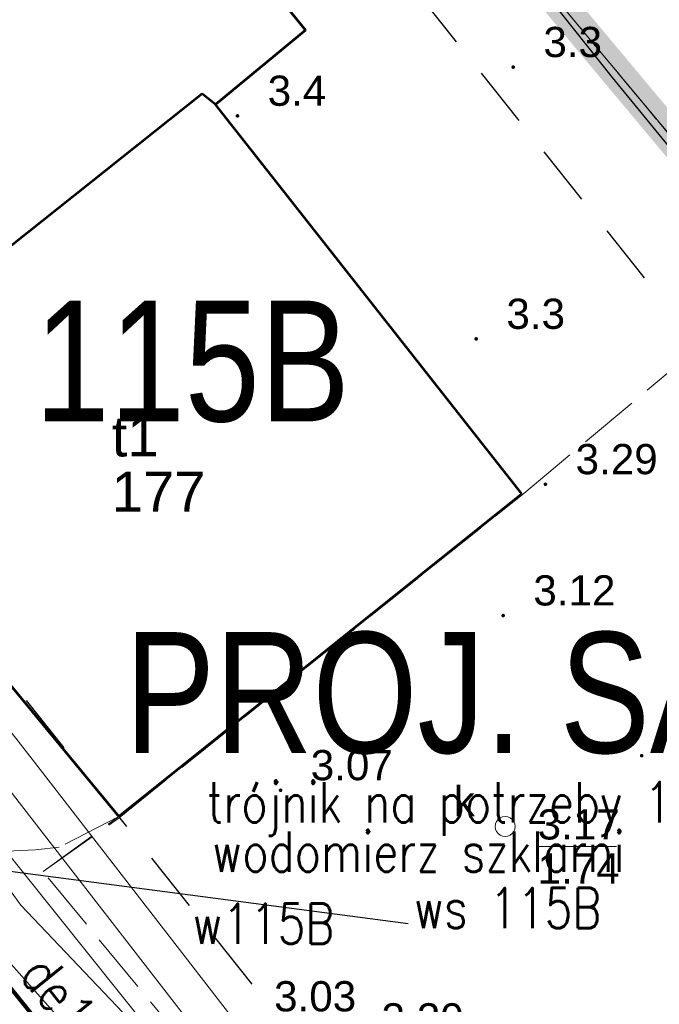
# Model space of a CAD drawing. Extents: x 5474185 to 5474933, y 5916077 to 5916824.
# Tile 219 of 256: x 5474629 to 5474645, y 5916385 to 5916410. Entities that reach past the tile are written whole.
import ezdxf
from ezdxf.enums import TextEntityAlignment as Align

# ---------------------------------------------------------------- set-up
doc = ezdxf.new("R2010")
doc.units = 0
for name, pattern in [('DASHDOT', [1, 0.5, -0.25, 0, -0.25]), ('PRZER1-1', [1, 0.5, -0.5]), ('PRZER3-1', [2, 1.5, -0.5]), ('PRZER3-2', [2.5, 1.5, -1])]:
    doc.linetypes.add(name, pattern=pattern)
for name, color, linetype in [('1-GRAN', 5, 'DASHDOT'), ('1-OPIS', 7, 'CONTINUOUS'), ('I-SCIANA', 12, 'CONTINUOUS'), ('is SZKLARNIA KRANY', 5, 'CONTINUOUS'), ('w_Opis_PZ_2', 7, 'CONTINUOUS')]:
    doc.layers.add(name, color=color, linetype=linetype)
for name, color, linetype, lineweight in [('GESBZO', 253, 'CONTINUOUS', 50), ('GESBZO_O', 253, 'CONTINUOUS', 50), ('GESDZI', 253, 'CONTINUOUS', 18), ('GESUZY', 253, 'CONTINUOUS', 18), ('GSLKOG', 253, 'CONTINUOUS', 35), ('GSPWPN', 253, 'CONTINUOUS', 13), ('GSPWPN_O', 253, 'CONTINUOUS', 13), ('GSPWPS', 253, 'CONTINUOUS', 13), ('GSPWPS_O', 253, 'CONTINUOUS', 13), ('GSSKOA', 253, 'CONTINUOUS', 18), ('GULCPR', 254, 'CONTINUOUS', 18), ('GULEPR', 254, 'CONTINUOUS', 18), ('GULWPR', 7, 'CONTINUOUS', 18), ('GUPIWZ', 253, 'CONTINUOUS', 18), ('GUPIWZ_O', 253, 'CONTINUOUS', 18), ('GUPKSD', 61, 'CONTINUOUS', 18), ('GUPPRZ_O', 40, 'CONTINUOUS', 18), ('IS HP zasięg', 251, 'CONTINUOUS', 20), ('IS opis', 7, 'CONTINUOUS', 20)]:
    doc.layers.add(name, color=color, linetype=linetype, lineweight=lineweight)
doc.styles.add('Arial', font='arial.ttf')
doc.styles.get("Standard").update_dxf_attribs({"font": 'simplex.shx'})
doc.styles.add('STYLE3', font='arial.ttf', dxfattribs={"width": 0.8})

msp = doc.modelspace()

# ---------------------------------------------------------------- hatches: boundary and pattern name
at = {"layer": 'GSPWPN'}
for points in [[(5474641.67, 5916408.315), (5474641.658353, 5916408.316533), (5474641.6475, 5916408.321029), (5474641.63818, 5916408.32818), (5474641.631029, 5916408.3375), (5474641.626533, 5916408.348353), (5474641.625, 5916408.36), (5474641.626533, 5916408.371647), (5474641.631029, 5916408.3825), (5474641.63818, 5916408.39182), (5474641.6475, 5916408.398971), (5474641.658353, 5916408.403467), (5474641.67, 5916408.405), (5474641.681647, 5916408.403467), (5474641.6925, 5916408.398971), (5474641.70182, 5916408.39182), (5474641.708971, 5916408.3825), (5474641.713467, 5916408.371647), (5474641.715, 5916408.36), (5474641.713467, 5916408.348353), (5474641.708971, 5916408.3375), (5474641.70182, 5916408.32818), (5474641.6925, 5916408.321029), (5474641.681647, 5916408.316533)], [(5474634.82, 5916407.105), (5474634.808353, 5916407.106533), (5474634.7975, 5916407.111029), (5474634.78818, 5916407.11818), (5474634.781029, 5916407.1275), (5474634.776533, 5916407.138353), (5474634.775, 5916407.15), (5474634.776533, 5916407.161647), (5474634.781029, 5916407.1725), (5474634.78818, 5916407.18182), (5474634.7975, 5916407.188971), (5474634.808353, 5916407.193467), (5474634.82, 5916407.195), (5474634.831647, 5916407.193467), (5474634.8425, 5916407.188971), (5474634.85182, 5916407.18182), (5474634.858971, 5916407.1725), (5474634.863467, 5916407.161647), (5474634.865, 5916407.15), (5474634.863467, 5916407.138353), (5474634.858971, 5916407.1275), (5474634.85182, 5916407.11818), (5474634.8425, 5916407.111029), (5474634.831647, 5916407.106533)], [(5474640.75, 5916401.565), (5474640.738353, 5916401.566533), (5474640.7275, 5916401.571029), (5474640.71818, 5916401.57818), (5474640.711029, 5916401.5875), (5474640.706533, 5916401.598353), (5474640.705, 5916401.61), (5474640.706533, 5916401.621647), (5474640.711029, 5916401.6325), (5474640.71818, 5916401.64182), (5474640.7275, 5916401.648971), (5474640.738353, 5916401.653467), (5474640.75, 5916401.655), (5474640.761647, 5916401.653467), (5474640.7725, 5916401.648971), (5474640.78182, 5916401.64182), (5474640.788971, 5916401.6325), (5474640.793467, 5916401.621647), (5474640.795, 5916401.61), (5474640.793467, 5916401.598353), (5474640.788971, 5916401.5875), (5474640.78182, 5916401.57818), (5474640.7725, 5916401.571029), (5474640.761647, 5916401.566533)]]:
    msp.add_hatch(color=256, dxfattribs=at).paths.add_polyline_path(points)
at = {"layer": 'GSPWPS'}
for points in [[(5474642.47, 5916397.955), (5474642.458353, 5916397.956533), (5474642.4475, 5916397.961029), (5474642.43818, 5916397.96818), (5474642.431029, 5916397.9775), (5474642.426533, 5916397.988353), (5474642.425, 5916398), (5474642.426533, 5916398.011647), (5474642.431029, 5916398.0225), (5474642.43818, 5916398.03182), (5474642.4475, 5916398.038971), (5474642.458353, 5916398.043467), (5474642.47, 5916398.045), (5474642.481647, 5916398.043467), (5474642.4925, 5916398.038971), (5474642.50182, 5916398.03182), (5474642.508971, 5916398.0225), (5474642.513467, 5916398.011647), (5474642.515, 5916398), (5474642.513467, 5916397.988353), (5474642.508971, 5916397.9775), (5474642.50182, 5916397.96818), (5474642.4925, 5916397.961029), (5474642.481647, 5916397.956533)], [(5474641.42, 5916394.695), (5474641.408353, 5916394.696533), (5474641.3975, 5916394.701029), (5474641.38818, 5916394.70818), (5474641.381029, 5916394.7175), (5474641.376533, 5916394.728353), (5474641.375, 5916394.74), (5474641.376533, 5916394.751647), (5474641.381029, 5916394.7625), (5474641.38818, 5916394.77182), (5474641.3975, 5916394.778971), (5474641.408353, 5916394.783467), (5474641.42, 5916394.785), (5474641.431647, 5916394.783467), (5474641.4425, 5916394.778971), (5474641.45182, 5916394.77182), (5474641.458971, 5916394.7625), (5474641.463467, 5916394.751647), (5474641.465, 5916394.74), (5474641.463467, 5916394.728353), (5474641.458971, 5916394.7175), (5474641.45182, 5916394.70818), (5474641.4425, 5916394.701029), (5474641.431647, 5916394.696533)], [(5474644.86, 5916391.215), (5474644.848353, 5916391.216533), (5474644.8375, 5916391.221029), (5474644.82818, 5916391.22818), (5474644.821029, 5916391.2375), (5474644.816533, 5916391.248353), (5474644.815, 5916391.26), (5474644.816533, 5916391.271647), (5474644.821029, 5916391.2825), (5474644.82818, 5916391.29182), (5474644.8375, 5916391.298971), (5474644.848353, 5916391.303467), (5474644.86, 5916391.305), (5474644.871647, 5916391.303467), (5474644.8825, 5916391.298971), (5474644.89182, 5916391.29182), (5474644.898971, 5916391.2825), (5474644.903467, 5916391.271647), (5474644.905, 5916391.26), (5474644.903467, 5916391.248353), (5474644.898971, 5916391.2375), (5474644.89182, 5916391.22818), (5474644.8825, 5916391.221029), (5474644.871647, 5916391.216533)], [(5474635.89, 5916390.355), (5474635.878353, 5916390.356533), (5474635.8675, 5916390.361029), (5474635.85818, 5916390.36818), (5474635.851029, 5916390.3775), (5474635.846533, 5916390.388353), (5474635.845, 5916390.4), (5474635.846533, 5916390.411647), (5474635.851029, 5916390.4225), (5474635.85818, 5916390.43182), (5474635.8675, 5916390.438971), (5474635.878353, 5916390.443467), (5474635.89, 5916390.445), (5474635.901647, 5916390.443467), (5474635.9125, 5916390.438971), (5474635.92182, 5916390.43182), (5474635.928971, 5916390.4225), (5474635.933467, 5916390.411647), (5474635.935, 5916390.4), (5474635.933467, 5916390.388353), (5474635.928971, 5916390.3775), (5474635.92182, 5916390.36818), (5474635.9125, 5916390.361029), (5474635.901647, 5916390.356533)]]:
    msp.add_hatch(color=256, dxfattribs=at).paths.add_polyline_path(points)

# ---------------------------------------------------------------- linework, layer by layer
at = {"layer": '1-GRAN', "ltscale": 5, "const_width": 0.8, "elevation": 10.18}
msp.add_lwpolyline([(5474735.59, 5916295.78), (5474731.225, 5916301.37), (5474726.86, 5916306.96), (5474725.77, 5916305.39), (5474703.58, 5916333.12), (5474701.74, 5916331.62), (5474677.44, 5916362.23), (5474676.63, 5916366.83), (5474671.32, 5916373.56), (5474670.75, 5916377.23), (5474668.45, 5916379.86), (5474653.79, 5916398.05), (5474650.99, 5916400.16), (5474640.015, 5916413.29), (5474601.225, 5916459.83), (5474599.14, 5916462.32), (5474597.96, 5916464.18), (5474593.86, 5916465.7), (5474587.49, 5916468.01), (5474584.84, 5916471.31), (5474583.4, 5916473.15), (5474572.445, 5916486.895), (5474461.94, 5916622.65)], dxfattribs=at)
at = {"layer": 'GESBZO', "linetype": 'Continuous', "lineweight": 53}
for p, q in [((5474632.6, 5916414.13, 10.18), (5474636.51, 5916409.28, 10.18)), ((5474636.51, 5916409.28, 10.18), (5474634.27, 5916407.43, 10.18)), ((5474633.94, 5916407.7, 10.18), (5474623.84, 5916399.66, 10.18)), ((5474633.94, 5916407.7, 10.18), (5474623.84, 5916399.66, 10.18)), ((5474634.27, 5916407.43, 10.18), (5474633.94, 5916407.7, 10.18)), ((5474634.27, 5916407.43, 10.18), (5474633.94, 5916407.7, 10.18)), ((5474641.88, 5916397.76, 10.18), (5474634.27, 5916407.43, 10.18)), ((5474623.97, 5916399.32, 10.18), (5474631.87, 5916389.75, 10.18)), ((5474631.87, 5916389.75, 10.18), (5474641.88, 5916397.76, 10.18))]:
    msp.add_line(p, q, dxfattribs=at)
at = {"layer": 'GESDZI', "linetype": 'Continuous', "lineweight": 13}
for p, q in [((5474650.99, 5916400.16, 10.22), (5474599.14, 5916462.32, 10.22)), ((5474599.14, 5916462.32, 10.22), (5474650.99, 5916400.16, 10.22))]:
    msp.add_line(p, q, dxfattribs=at)
at = {"layer": 'GESUZY', "linetype": 'PRZER1-1', "lineweight": 13}
for p, q in [((5474650.99, 5916400.16, 10.08), (5474599.14, 5916462.32, 10.08)), ((5474599.14, 5916462.32, 10.08), (5474650.99, 5916400.16, 10.08))]:
    msp.add_line(p, q, dxfattribs=at)
at = {"layer": 'GSLKOG', "linetype": 'Continuous', "lineweight": 30}
for p, q in [((5474644.14, 5916408.1, 10.18), (5474635.89, 5916418.48, 10.18)), ((5474648.25, 5916403.06, 10.18), (5474644.14, 5916408.1, 10.18))]:
    msp.add_line(p, q, dxfattribs=at)
at = {"layer": 'GSSKOA', "linetype": 'PRZER3-1', "lineweight": 13}
for p, q in [((5474641.93, 5916397.77, 10.18), (5474648.25, 5916403.06, 10.18)), ((5474631.88, 5916389.72, 10.18), (5474641.93, 5916397.77, 10.18)), ((5474629.99, 5916388.38, 10.18), (5474631.87, 5916389.75, 10.18)), ((5474629.99, 5916388.38, 10.18), (5474631.88, 5916389.72, 10.18)), ((5474631.87, 5916389.75, 10.18), (5474630.39, 5916388.99, 10.18)), ((5474629.8, 5916388.92, 10.18), (5474628.9, 5916388.88, 10.18)), ((5474630.39, 5916388.99, 10.18), (5474629.8, 5916388.92, 10.18)), ((5474636.16, 5916380.9, 10.18), (5474629.99, 5916388.38, 10.18)), ((5474636.16, 5916380.9, 10.18), (5474629.99, 5916388.38, 10.18))]:
    msp.add_line(p, q, dxfattribs=at)
at = {"layer": 'GULCPR', "linetype": 'Continuous', "lineweight": 13}
for p, q in [((5474629.72, 5916391.17, 10.14), (5474617.29, 5916407.09, 10.14)), ((5474659.27, 5916353.06, 10.14), (5474629.72, 5916391.17, 10.14)), ((5474658.55, 5916352.49, 10.14), (5474629, 5916390.61, 10.14))]:
    msp.add_line(p, q, dxfattribs=at)
at = {"layer": 'GULEPR', "linetype": 'Continuous', "lineweight": 13}
for p, q in [((5474629.44, 5916387.55, 10.14), (5474624.19, 5916394.71, 10.14)), ((5474651.31, 5916361.17, 10.14), (5474625.78, 5916392.99, 10.14)), ((5474636.34, 5916380.3, 10.14), (5474629.44, 5916387.55, 10.14))]:
    msp.add_line(p, q, dxfattribs=at)
at = {"layer": 'GULWPR', "linetype": 'Continuous', "lineweight": 13}
msp.add_line((5474634.83, 5916379.77, 10.14), (5474628.53, 5916386.83, 10.14), dxfattribs=at)
at = {"layer": 'GUPIWZ', "elevation": 10.18, "flags": 128}
msp.add_lwpolyline([(5474641.47, 5916389.75), (5474641.534705, 5916389.741481), (5474641.595, 5916389.716506), (5474641.646777, 5916389.676777), (5474641.686506, 5916389.625), (5474641.711481, 5916389.564705), (5474641.72, 5916389.5), (5474641.711481, 5916389.435295), (5474641.686506, 5916389.375), (5474641.646777, 5916389.323223), (5474641.595, 5916389.283494), (5474641.534705, 5916389.258519), (5474641.47, 5916389.25), (5474641.405295, 5916389.258519), (5474641.345, 5916389.283494), (5474641.293223, 5916389.323223), (5474641.253494, 5916389.375), (5474641.228519, 5916389.435295), (5474641.22, 5916389.5), (5474641.228519, 5916389.564705), (5474641.253494, 5916389.625), (5474641.293223, 5916389.676777), (5474641.345, 5916389.716506), (5474641.405295, 5916389.741481), (5474641.47, 5916389.75)], close=True, dxfattribs=at)
at = {"layer": 'GUPKSD', "elevation": 10.16, "flags": 128}
msp.add_lwpolyline([(5474641.47, 5916389.75), (5474641.534705, 5916389.741481), (5474641.595, 5916389.716506), (5474641.646777, 5916389.676777), (5474641.686506, 5916389.625), (5474641.711481, 5916389.564705), (5474641.72, 5916389.5), (5474641.711481, 5916389.435295), (5474641.686506, 5916389.375), (5474641.646777, 5916389.323223), (5474641.595, 5916389.283494), (5474641.534705, 5916389.258519), (5474641.47, 5916389.25), (5474641.405295, 5916389.258519), (5474641.345, 5916389.283494), (5474641.293223, 5916389.323223), (5474641.253494, 5916389.375), (5474641.228519, 5916389.435295), (5474641.22, 5916389.5), (5474641.228519, 5916389.564705), (5474641.253494, 5916389.625), (5474641.293223, 5916389.676777), (5474641.345, 5916389.716506), (5474641.405295, 5916389.741481), (5474641.47, 5916389.75)], close=True, dxfattribs=at)
at = {"layer": 'GUPPRZ_O', "linetype": 'Continuous', "lineweight": 13, "elevation": 10.8, "flags": 128}
msp.add_lwpolyline([(5474642.275889, 5916389.005929), (5474644.235889, 5916389.005929)], dxfattribs=at)
at = {"layer": 'I-SCIANA', "linetype": 'PRZER3-2', "elevation": 10.18}
msp.add_lwpolyline([(5474634.646984, 5916416.030614), (5474660.502339, 5916383.565876), (5474646.088164, 5916371.897258), (5474620.158953, 5916404.454732)], close=True, dxfattribs=at)
msp.add_lwpolyline([(5474634.646984, 5916416.030614), (5474660.502339, 5916383.565876), (5474646.088164, 5916371.897258), (5474620.158953, 5916404.454732)], close=True, dxfattribs=at)
at = {"layer": 'IS HP zasięg', "lineweight": 15, "ltscale": 0.7}
msp.add_circle((5474657.383907, 5916363.309527, 10.18), 75, dxfattribs=at)
at = {"layer": 'is SZKLARNIA KRANY', "lineweight": 80, "ltscale": 0.7}
msp.add_line((5474583.151718, 5916442.169964, 10.14), (5474646.361388, 5916364.33788, 10.14), dxfattribs=at)
at = {"layer": 'w_Opis_PZ_2'}
msp.add_line((5474627.547469, 5916388.604351, 13.08977), (5474639.056549, 5916387.088426, -14.368695), dxfattribs=at)

# ---------------------------------------------------------------- texts
at = {"layer": '1-OPIS', "style": 'STYLE3', "width": 0.8}
msp.add_text('PROJ. SALA GIMNASTYCZNA', height=3, dxfattribs=at).set_placement((5474632.026156, 5916391.328875, -160.925984))
at = {"layer": 'GESBZO_O', "linetype": 'Continuous', "lineweight": 0, "style": 'Arial'}
msp.add_text('t1', height=1, dxfattribs=at).set_placement((5474632.86, 5916398.691238, 10.8), align=Align.RIGHT)
msp.add_text('177', height=1, dxfattribs=at).set_placement((5474632.86, 5916397.316238, 10.8), align=Align.CENTER)
at = {"layer": 'GSPWPN_O', "linetype": 'Continuous', "lineweight": 0, "style": 'Arial'}
for s, p in [('3.3', (5474642.42, 5916408.61, 10.8)), ('3.4', (5474635.57, 5916407.4, 10.8)), ('3.3', (5474641.5, 5916401.86, 10.8))]:
    msp.add_text(s, height=0.75, dxfattribs=at).set_placement(p)
at = {"layer": 'GSPWPS_O', "linetype": 'Continuous', "lineweight": 0, "style": 'Arial'}
for s, p in [('3.29', (5474643.22, 5916398.25, 10.8)), ('3.12', (5474642.17, 5916394.99, 10.8)), ('3.07', (5474636.64, 5916390.65, 10.8)), ('3.03', (5474635.73, 5916384.91, 10.8))]:
    msp.add_text(s, height=0.75, dxfattribs=at).set_placement(p)
at = {"layer": 'GUPIWZ_O', "linetype": 'Continuous', "lineweight": 0, "style": 'Arial'}
msp.add_text('k', height=0.75, dxfattribs=at).set_placement((5474640.72, 5916389.75, 10.8), align=Align.RIGHT)
at = {"layer": 'GUPPRZ_O', "linetype": 'Continuous', "lineweight": 0, "style": 'Arial'}
for s, p in [('3.17', (5474642.275889, 5916389.178429, 10.8)), ('1.74', (5474642.275889, 5916388.083429, 10.8)), ('3.20', (5474638.400289, 5916384.361469, 10.8))]:
    msp.add_text(s, height=0.75, dxfattribs=at).set_placement(p)
at = {"layer": 'IS opis', "style": 'STYLE3', "width": 0.8}
msp.add_text('115B', height=3, dxfattribs=at).set_placement((5474629.781708, 5916399.563124, -171.725984))
at = {"layer": 'IS opis', "lineweight": 80, "ltscale": 0.7, "width": 0.8}
msp.add_text('w115B', height=1, dxfattribs=at).set_placement((5474633.695994, 5916386.58764))
msp.add_text('de110PE', height=1, rotation=308.9134609, dxfattribs=at).set_placement((5474629.369788, 5916385.798793))
at = {"layer": 'w_Opis_PZ_2', "width": 0.8}
for s, p in [('trójnik na potrzeby 115B', (5474634.058688, 5916389.603408)), ('wodomierz szklarni', (5474634.185425, 5916388.376088))]:
    msp.add_text(s, height=1, dxfattribs=at).set_placement(p)
msp.add_text('ws 115B', height=1, dxfattribs=at).set_placement((5474643.860783, 5916386.977474), align=Align.RIGHT)

doc.saveas('drawing.dxf')
